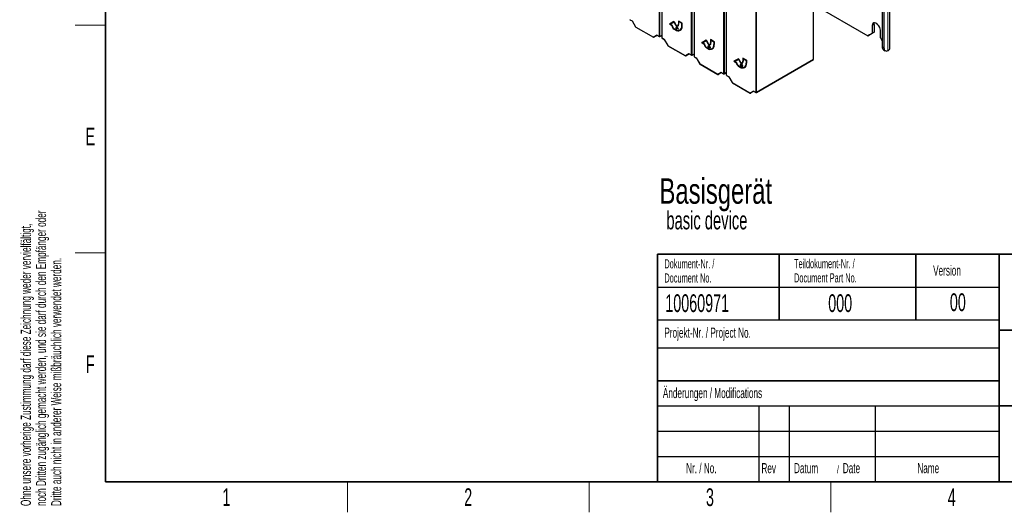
# Paper-space layout 'Blatt2' of a CAD drawing. Header units: millimetres. Extents: x 5 to 418, y 2 to 292.
# Tile 1 of 59: x 9 to 203, y 6 to 103. Entities that reach past the tile are written whole.
import ezdxf

# ---------------------------------------------------------------- set-up
doc = ezdxf.new("R2010")
doc.units = ezdxf.units.MM
doc.layers.add('SLD-0', color=7, linetype='Continuous')
doc.styles.add('SLDTEXTSTYLE0', font='TXT', dxfattribs={"width": 0.7})
doc.styles.add('SLDTEXTSTYLE1', font='TXT', dxfattribs={"width": 0.605})

# ---------------------------------------------------------------- blocks, each defined once
blk = doc.blocks.new('SW_NOTE_0_19')
at = {"layer": 'SLD-0', "color": 0, "attachment_point": 1}
for s, insert, char_height, style in [('Basisgerät', (0, 6.48), 5.027, 'SLDTEXTSTYLE0'), ('basic device', (1.35, -0.02), 3.5956, 'SLDTEXTSTYLE1')]:
    blk.add_mtext(s, dxfattribs=dict(at, insert=insert, char_height=char_height, style=style))
blk = doc.blocks.new('SW_NOTE_0_21')
at = {"layer": 'SLD-0', "color": 0, "char_height": 2, "attachment_point": 1, "rotation": 90, "style": 'SLDTEXTSTYLE1'}
for s, insert in [('noch Dritten zugänglich gemacht werden, und sie darf durch den Empfänger oder', (0.42, 0)), ('Ohne unsere vorherige Zustimmung darf diese Zeichnung weder vervielfältigt,', (-2.58, 0)), ('Dritte auch nicht in anderer Weise mißbräuchlich verwendet werden.', (3.42, 0))]:
    blk.add_mtext(s, dxfattribs=dict(at, insert=insert))
blk = doc.blocks.new('SW_NOTE_0_22')
at = {"layer": 'SLD-0', "color": 0, "attachment_point": 1, "style": 'SLDTEXTSTYLE1'}
for s, insert, char_height in [('Datum', (0, 2.58), 2), ('/', (8.48, 2.08), 1.5), ('Date', (9.64, 2.58), 2)]:
    blk.add_mtext(s, dxfattribs=dict(at, insert=insert, char_height=char_height))
blk = doc.blocks.new('SW_NOTE_0_24')
at = {"layer": 'SLD-0', "color": 0, "char_height": 1.8, "attachment_point": 1, "style": 'SLDTEXTSTYLE1'}
for s, insert in [('Teildokument-Nr. /', (0, 2.32)), ('Document Part No.', (0, -0.48))]:
    blk.add_mtext(s, dxfattribs=dict(at, insert=insert))
blk = doc.blocks.new('SW_NOTE_0_25')
at = {"layer": 'SLD-0', "color": 0, "char_height": 1.8, "attachment_point": 1, "style": 'SLDTEXTSTYLE1'}
for s, insert in [('Dokument-Nr. /', (0, 2.32)), ('Document No.', (0, -0.48))]:
    blk.add_mtext(s, dxfattribs=dict(at, insert=insert))

psp = doc.layouts.new('Blatt2')

# ---------------------------------------------------------------- linework, layer by layer
at = {"color": 7, "linetype": 'Continuous', "lineweight": 25}
for p, q in [((180.88, 97.7), (180.88, 220.18)), ((179.36, 113.08), (179.36, 97.95)), ((179.71, 112.88), (179.71, 97.75)), ((148.58, 109.64), (148.58, 92.39)), ((165.8, 95.5), (165.8, 109.05)), ((135.85, 107.84), (135.85, 99.74)), ((142.22, 108.08), (142.22, 96.07)), ((165.8, 106.29), (176.53, 100.1)), ((129.55, 103.3), (129.98, 103.06)), ((129.98, 103.06), (130.65, 101.89)), ((130.7, 101.85), (134.17, 99.84)), ((138.24, 102.94), (137.36, 102.43)), ((137.39, 102.45), (137.36, 102.43)), ((137.36, 102.43), (137.84, 102.15)), ((138.24, 102.94), (137.39, 102.45)), ((137.39, 102.45), (137.88, 102.17)), ((137.49, 102.42), (138.24, 102.85)), ((137.89, 102.19), (137.49, 102.42)), ((137.88, 102.17), (137.84, 102.15)), ((139.13, 101.41), (138.24, 102.94)), ((138.28, 102.88), (138.24, 102.85)), ((138.24, 102.85), (139, 101.55)), ((138.28, 102.88), (139.03, 101.57)), ((138.56, 101.35), (138.28, 101.51)), ((138.28, 101.45), (138.56, 101.29)), ((138.31, 101.47), (138.6, 101.31)), ((139, 101.55), (138.6, 101.78)), ((138.68, 101.71), (138.65, 101.69)), ((138.65, 101.69), (139.13, 101.41)), ((138.68, 101.71), (139.09, 101.47)), ((138.77, 101.37), (138.73, 101.35)), ((138.73, 101.35), (138.78, 101.35)), ((139, 102.09), (138.96, 102.06)), ((138.96, 102.06), (139, 102)), ((139, 102.09), (139.03, 102.02)), ((139.03, 101.57), (139, 101.55)), ((139.83, 102.64), (139.13, 103.04)), ((139.13, 103.04), (139.13, 102.43)), ((139.16, 103.02), (139.16, 102.45)), ((139.22, 102.97), (139.18, 102.95)), ((139.18, 102.4), (139.18, 102.95)), ((139.18, 102.95), (139.78, 102.6)), ((139.22, 102.97), (139.82, 102.63)), ((139.42, 101.26), (139.46, 101.28)), ((139.82, 102.63), (139.78, 102.6)), ((139.78, 102.6), (139.78, 102.05)), ((139.82, 102.63), (139.82, 102.07)), ((139.83, 102.02), (139.83, 102.64)), ((177.42, 102.14), (177.42, 100.61)), ((177.77, 102.34), (177.77, 100.81)), ((179.01, 99.69), (179.01, 101.22)), ((134.93, 100.2), (134.3, 99.84)), ((134.89, 100.22), (135.32, 99.98)), ((135.44, 99.98), (135.85, 100.21)), ((135.92, 99.63), (136.34, 99.39)), ((136.34, 99.39), (137.01, 98.22)), ((144.61, 99.27), (143.72, 98.76)), ((144.61, 99.27), (143.76, 98.78)), ((143.85, 98.74), (144.61, 99.18)), ((145.49, 97.74), (144.61, 99.27)), ((144.64, 99.2), (144.61, 99.18)), ((144.61, 99.18), (145.36, 97.87)), ((144.64, 99.2), (145.4, 97.89)), ((146.2, 98.96), (145.49, 99.37)), ((145.49, 99.37), (145.49, 98.76)), ((145.53, 99.35), (145.53, 98.78)), ((145.58, 99.3), (145.54, 99.28)), ((145.54, 98.73), (145.54, 99.28)), ((145.54, 99.28), (146.15, 98.93)), ((145.58, 99.3), (146.18, 98.95)), ((176.53, 100.1), (177.42, 100.61)), ((176.89, 100.3), (176.53, 100.1)), ((177.77, 100.81), (176.89, 100.3)), ((177.42, 100.61), (177.77, 100.81)), ((179.01, 99.69), (179.36, 99.08)), ((137.06, 98.17), (140.54, 96.17)), ((143.76, 98.78), (143.72, 98.76)), ((143.72, 98.76), (144.2, 98.48)), ((143.76, 98.78), (144.24, 98.5)), ((144.25, 98.51), (143.85, 98.74)), ((144.24, 98.5), (144.2, 98.48)), ((144.93, 97.68), (144.64, 97.84)), ((144.64, 97.78), (144.93, 97.61)), ((144.68, 97.8), (144.96, 97.63)), ((145.36, 97.87), (144.96, 98.1)), ((145.05, 98.03), (145.01, 98.01)), ((145.01, 98.01), (145.49, 97.74)), ((145.05, 98.03), (145.46, 97.8)), ((145.13, 97.7), (145.09, 97.68)), ((145.09, 97.68), (145.14, 97.68)), ((145.36, 98.41), (145.33, 98.39)), ((145.33, 98.39), (145.36, 98.33)), ((145.36, 98.41), (145.4, 98.35)), ((145.4, 97.89), (145.36, 97.87)), ((145.79, 97.59), (145.82, 97.61)), ((146.18, 98.95), (146.15, 98.93)), ((146.15, 98.93), (146.15, 98.38)), ((146.18, 98.95), (146.18, 98.4)), ((146.2, 98.35), (146.2, 98.96)), ((179.62, 97.38), (179.97, 97.18)), ((180.51, 97.19), (180.59, 97.24)), ((141.29, 96.53), (140.67, 96.17)), ((141.25, 96.55), (141.68, 96.3)), ((141.81, 96.3), (142.22, 96.54)), ((142.28, 95.96), (142.71, 95.71)), ((142.7, 95.71), (143.38, 94.55)), ((150.97, 95.59), (150.09, 95.08)), ((150.97, 95.59), (150.12, 95.1)), ((150.22, 95.07), (150.97, 95.51)), ((151.85, 94.06), (150.97, 95.59)), ((151.01, 95.53), (150.97, 95.51)), ((150.97, 95.51), (151.73, 94.2)), ((151.01, 95.53), (151.76, 94.22)), ((152.56, 95.29), (151.85, 95.7)), ((151.85, 95.7), (151.85, 95.08)), ((151.89, 95.68), (151.89, 95.1)), ((151.94, 95.62), (151.91, 95.6)), ((151.91, 95.05), (151.91, 95.6)), ((151.91, 95.6), (152.51, 95.26)), ((151.94, 95.62), (152.54, 95.28)), ((154.54, 88.95), (165.78, 95.44)), ((143.42, 94.5), (146.9, 92.49)), ((150.12, 95.1), (150.09, 95.08)), ((150.09, 95.08), (150.57, 94.81)), ((150.12, 95.1), (150.6, 94.83)), ((150.62, 94.84), (150.22, 95.07)), ((150.6, 94.83), (150.57, 94.81)), ((151.29, 94), (151.01, 94.16)), ((151.01, 94.1), (151.29, 93.94)), ((151.04, 94.12), (151.32, 93.96)), ((151.73, 94.2), (151.32, 94.43)), ((151.41, 94.36), (151.38, 94.34)), ((151.38, 94.34), (151.85, 94.06)), ((151.41, 94.36), (151.82, 94.12)), ((151.49, 94.03), (151.46, 94.01)), ((151.46, 94.01), (151.51, 94.01)), ((151.72, 94.74), (151.69, 94.72)), ((151.69, 94.72), (151.73, 94.65)), ((151.72, 94.74), (151.76, 94.68)), ((151.76, 94.22), (151.73, 94.2)), ((152.15, 93.92), (152.19, 93.94)), ((152.54, 95.28), (152.51, 95.26)), ((152.51, 95.26), (152.51, 94.71)), ((152.54, 95.28), (152.54, 94.73)), ((152.56, 94.68), (152.56, 95.29)), ((147.65, 92.85), (147.03, 92.49)), ((147.62, 92.88), (148.05, 92.63)), ((148.17, 92.63), (148.58, 92.87)), ((148.64, 92.28), (149.07, 92.04)), ((149.07, 92.04), (149.74, 90.87)), ((149.79, 90.83), (153.27, 88.82)), ((154.02, 89.18), (153.39, 88.82)), ((153.98, 89.2), (154.41, 88.95))]:
    psp.add_line(p, q, dxfattribs=at)
at = {"color": 7, "linetype": 'Continuous', "lineweight": 18}
for p, q in [((180.51, 219.66), (180.51, 97.19)), ((148.02, 92.69), (148.02, 109.32)), ((148.2, 109.42), (148.2, 92.68)), ((148.62, 109.66), (148.62, 92.34)), ((135.29, 100.03), (135.29, 107.56)), ((135.47, 107.65), (135.47, 100.03)), ((135.89, 107.86), (135.89, 99.69)), ((141.66, 96.36), (141.66, 107.87)), ((141.83, 107.89), (141.83, 96.36)), ((142.25, 108.11), (142.25, 96.01)), ((154.38, 89.01), (154.38, 108.27)), ((154.56, 108.27), (154.56, 89.01)), ((129.53, 103.36), (129.98, 103.1)), ((129.98, 103.1), (130.67, 101.91)), ((130.67, 101.91), (130.65, 101.89)), ((130.67, 101.91), (134.15, 99.9)), ((138.31, 101.47), (138.28, 101.45)), ((138.6, 101.31), (138.56, 101.29)), ((139.16, 102.45), (139.13, 102.43)), ((139.82, 102.07), (139.78, 102.05)), ((177.77, 102.34), (177.42, 102.14)), ((134.15, 99.9), (134.84, 100.3)), ((134.84, 100.3), (135.29, 100.03)), ((135.47, 100.03), (135.85, 100.26)), ((135.89, 99.69), (136.34, 99.43)), ((136.34, 99.43), (137.03, 98.23)), ((137.03, 98.23), (137.01, 98.22)), ((137.03, 98.23), (140.51, 96.22)), ((144.68, 97.8), (144.64, 97.78)), ((144.96, 97.63), (144.93, 97.61)), ((145.53, 98.78), (145.49, 98.76)), ((146.18, 98.4), (146.15, 98.38)), ((179.36, 97.95), (179.71, 97.75)), ((140.51, 96.22), (141.2, 96.62)), ((141.2, 96.62), (141.66, 96.36)), ((141.83, 96.36), (142.22, 96.58)), ((142.25, 96.01), (142.71, 95.75)), ((142.71, 95.75), (143.4, 94.56)), ((154.56, 89.01), (165.8, 95.5)), ((143.4, 94.56), (143.38, 94.55)), ((143.4, 94.56), (146.88, 92.55)), ((151.04, 94.12), (151.01, 94.1)), ((151.32, 93.96), (151.29, 93.94)), ((151.89, 95.1), (151.85, 95.08)), ((152.54, 94.73), (152.51, 94.71)), ((146.88, 92.55), (147.57, 92.95)), ((147.57, 92.95), (148.02, 92.69)), ((148.2, 92.68), (148.58, 92.91)), ((148.62, 92.34), (149.07, 92.08)), ((149.07, 92.08), (149.76, 90.88)), ((149.76, 90.88), (153.24, 88.88)), ((153.24, 88.88), (153.93, 89.27)), ((153.93, 89.27), (154.38, 89.01))]:
    psp.add_line(p, q, dxfattribs=at)
at = {"color": 7, "linetype": 'Continuous', "lineweight": 25, "flags": 128}
for points in [[(179.01, 101.22), (178.98, 101.5), (178.88, 101.79), (178.73, 102.07), (178.54, 102.32), (178.33, 102.52), (178.1, 102.65), (177.88, 102.71), (177.69, 102.67), (177.54, 102.56), (177.45, 102.38), (177.42, 102.14)], [(177.77, 102.34), (177.8, 102.58), (177.86, 102.71)], [(179.71, 97.75), (179.73, 97.57), (179.77, 97.42), (179.85, 97.29), (179.94, 97.2), (180.06, 97.14), (180.2, 97.12), (180.35, 97.14), (180.51, 97.19)]]:
    psp.add_lwpolyline(points, dxfattribs=at)
at = {"color": 7, "linetype": 'Continuous', "lineweight": 18, "flags": 128}
psp.add_lwpolyline([(148.17, 92.63), (148.17, 92.63), (148.18, 92.64), (148.19, 92.65), (148.19, 92.67), (148.2, 92.68)], dxfattribs=at)
at = {"color": 7, "linetype": 'Continuous', "lineweight": 25}
for centre, radius, start, end in [((130.76, 101.96), 0.125, 210, 240.0027), ((138.81, 102.27), 0.974, 186.8343, 237.1482), ((138.84, 102.29), 0.974, 186.8343, 237.1482), ((138.73, 102.22), 0.845, 182.6043, 237.3956), ((139.04, 101.93), 0.753, 230.7965, 9.2136), ((139.06, 101.9), 0.786, 230.7977, 9.213), ((139.43, 101.81), 0.835, 182.1237, 213.0079), ((139.12, 102.04), 0.905, 234.3842, 294.3062), ((139.42, 101.82), 0.788, 184.9147, 203.6345), ((139.43, 101.8), 0.787, 188.1341, 214.2788), ((138.73, 102.39), 0.402, 305.6968, 5.6208), ((138.76, 102.41), 0.402, 305.6968, 5.6208), ((138.74, 102.36), 0.44, 305.6973, 5.6205), ((138.98, 101.98), 0.846, 304.8281, 6.484), ((134.24, 99.95), 0.125, 240.0027, 300.0054), ((135.38, 100.08), 0.125, 240.0027, 299.9975), ((135.98, 99.74), 0.125, 180, 240.0027), ((137.12, 98.28), 0.125, 210, 240.0027), ((145.17, 98.6), 0.974, 186.8343, 237.1482), ((145.21, 98.62), 0.974, 186.8343, 237.1482), ((145.1, 98.55), 0.845, 182.6043, 237.3956), ((145.4, 98.26), 0.753, 230.7966, 9.2134), ((145.42, 98.22), 0.786, 230.7976, 9.2131), ((145.79, 98.13), 0.835, 182.1237, 213.0079), ((145.49, 98.37), 0.905, 234.3842, 294.3062), ((145.78, 98.15), 0.788, 184.9142, 203.6339), ((145.79, 98.12), 0.787, 188.1337, 214.2788), ((145.09, 98.72), 0.402, 305.6965, 5.621), ((145.13, 98.74), 0.402, 305.6965, 5.621), ((145.11, 98.68), 0.44, 305.6973, 5.6205), ((145.35, 98.3), 0.839, 304.5585, 6.7534), ((179.98, 97.89), 0.623, 174.0633, 234.6247), ((180.3, 97.74), 0.575, 300.4689, 356.1103), ((140.6, 96.27), 0.125, 240.0027, 300.0054), ((141.74, 96.41), 0.125, 240.0027, 299.9975), ((142.34, 96.07), 0.125, 180, 240.0027), ((143.49, 94.61), 0.125, 210, 240.0027), ((151.53, 94.92), 0.974, 186.8341, 237.1484), ((151.57, 94.94), 0.974, 186.8341, 237.1484), ((151.46, 94.88), 0.845, 182.6042, 237.3958), ((151.77, 94.59), 0.753, 230.7967, 9.2134), ((151.79, 94.55), 0.786, 230.7979, 9.2129), ((152.16, 94.46), 0.835, 182.1234, 213.0079), ((151.85, 94.7), 0.905, 234.3844, 294.306), ((152.15, 94.48), 0.788, 184.9156, 203.6321), ((152.16, 94.45), 0.787, 188.1343, 214.2788), ((151.45, 95.04), 0.402, 305.6968, 5.6212), ((151.49, 95.06), 0.402, 305.6968, 5.6212), ((151.47, 95.01), 0.44, 305.6976, 5.6202), ((151.7, 94.63), 0.853, 305.1119, 6.2002), ((146.97, 92.6), 0.125, 240.0027, 300.0054), ((148.11, 92.74), 0.125, 240.0027, 299.9975), ((148.71, 92.39), 0.125, 180, 240.0027), ((149.85, 90.93), 0.125, 210, 240.0027), ((153.33, 88.93), 0.125, 240.0027, 300.0054), ((154.47, 89.06), 0.125, 240.0027, 299.9975)]:
    psp.add_arc(centre, radius, start, end, dxfattribs=at)
at = {"color": 7, "linetype": 'Continuous', "lineweight": 18}
for centre, radius, start, end in [((130.73, 101.9), 0.0628, 174.3139, 234.3734), ((134.25, 99.95), 0.115, 204.6728, 294.7658), ((134.21, 99.89), 0.0628, 174.3139, 234.3734), ((135.38, 100.2), 0.193, 242.6559, 296.7666), ((135.36, 100.03), 0.0628, 174.3288, 234.3494), ((135.14, 100.14), 0.343, 331.5059, 341.7826), ((135.92, 99.74), 0.0617, 185.091, 246.2316), ((135.95, 99.68), 0.0628, 174.3288, 234.3494), ((137.1, 98.23), 0.0628, 174.3139, 234.3734), ((140.62, 96.27), 0.115, 204.6729, 294.7658), ((140.58, 96.22), 0.0628, 174.3139, 234.3734), ((141.74, 96.53), 0.193, 242.6561, 296.7661), ((141.72, 96.35), 0.0628, 174.3288, 234.3494), ((141.51, 96.47), 0.343, 331.5069, 341.7803), ((142.28, 96.07), 0.0617, 185.0903, 246.2318), ((142.32, 96.01), 0.0628, 174.3288, 234.3494), ((143.46, 94.55), 0.0628, 174.3139, 234.3734), ((146.98, 92.6), 0.115, 204.6729, 294.7658), ((146.94, 92.54), 0.0628, 174.3139, 234.3734), ((148.11, 92.86), 0.193, 242.6561, 296.7661), ((148.08, 92.68), 0.0628, 174.3288, 234.3494), ((148.64, 92.4), 0.0617, 185.0902, 246.2307), ((148.68, 92.33), 0.0628, 174.3288, 234.3494), ((160.27, 72.68), 21.02, 119.9873, 120.0498), ((149.82, 90.88), 0.0628, 174.3139, 234.3734), ((153.34, 88.92), 0.115, 204.6732, 294.7654), ((153.3, 88.87), 0.0628, 174.3139, 234.3734), ((154.47, 89.18), 0.193, 242.6566, 296.7661), ((154.45, 89.01), 0.0628, 174.3288, 234.3494), ((154.23, 89.12), 0.343, 331.5069, 341.7803)]:
    psp.add_arc(centre, radius, start, end, dxfattribs=at)
at = {"color": 7, "linetype": 'Continuous', "lineweight": 25}
for centre, major_axis, ratio, start_param, end_param in [((130.07, 103.15), (0.0912, 0.0912), 0.317888, 2.441094, 3.056612), ((134.93, 100.35), (0, 0.133), 0.717434, 1.963397, 2.748877), ((136.43, 99.48), (0.0912, 0.0912), 0.317888, 2.441094, 3.056612), ((141.29, 96.67), (0, 0.133), 0.717434, 1.963397, 2.748877), ((142.8, 95.8), (0.0912, 0.0912), 0.317888, 2.441094, 3.056612), ((165.71, 95.55), (-0.062, 0.108), 0.577557, 3.141594, 3.927224), ((147.65, 93), (0, 0.133), 0.717434, 1.963397, 2.748877), ((149.16, 92.13), (0.0912, 0.0912), 0.317888, 2.441094, 3.056612), ((154.02, 89.32), (0, 0.133), 0.717434, 1.963397, 2.748877)]:
    psp.add_ellipse(centre, major_axis=major_axis, ratio=ratio, start_param=start_param, end_param=end_param, dxfattribs=at)
at = {"layer": 'SLD-0', "lineweight": 35}
for p, q in [((26, 282.5), (26, 12)), ((135, 57), (408, 57)), ((135, 57), (135, 12)), ((159, 57), (159, 44)), ((186, 57), (186, 44)), ((202.5, 57), (202.5, 12)), ((202.5, 42), (259, 42)), ((135, 32), (202.5, 32)), ((202.5, 27), (259, 27)), ((26, 12), (408, 12)), ((135, 12), (408, 12))]:
    psp.add_line(p, q, dxfattribs=at)
at = {"layer": 'SLD-0', "lineweight": 18}
for p, q in [((20, 102.25), (26, 102.25)), ((20, 57.25), (26, 57.25)), ((73.75, 6), (73.75, 12)), ((121.5, 6), (121.5, 12)), ((169.25, 6), (169.25, 12))]:
    psp.add_line(p, q, dxfattribs=at)
at = {"layer": 'SLD-0'}
for p, q in [((135, 50.5), (202.5, 50.5)), ((135, 38.5), (202.5, 38.5)), ((135, 27), (202.5, 27)), ((155, 27), (155, 12)), ((161, 27), (161, 12)), ((178, 27), (178, 12)), ((135, 22), (202.5, 22)), ((135, 17), (202.5, 17))]:
    psp.add_line(p, q, dxfattribs=at)
at = {"layer": 'SLD-0', "lineweight": 25}
psp.add_line((135, 44), (202.5, 44), dxfattribs=at)

# ---------------------------------------------------------------- block references
at = {"layer": 'SLD-0'}
for name, p in [('SW_NOTE_0_21', (11.81, 7.24)), ('SW_NOTE_0_25', (136.35, 53.67)), ('SW_NOTE_0_24', (161.96, 53.69)), ('SW_NOTE_0_22', (161.95, 13.15))]:
    psp.add_blockref(name, p, dxfattribs=at)
at = {"layer": 'SLD-0', "color": 7}
psp.add_blockref('SW_NOTE_0_19', (135.39, 65.5), dxfattribs=at)

# ---------------------------------------------------------------- texts
at = {"layer": 'SLD-0', "style": 'SLDTEXTSTYLE1'}
for s, insert, char_height, attachment_point in [('E', (22.98, 82), 3.5, 2), ('Version', (189.43, 54.76), 2, 1), ('10060971', (136.53, 49.06), 3.5, 1), ('000', (168.71, 49.06), 3.5, 1), ('00', (194.31, 49.25), 3.5, 2), ('Projekt-Nr. / Project No.', (136.35, 42.48), 2, 1), ('F', (22.95, 37), 3.5, 2), ('Änderungen / Modifications', (136.05, 30.56), 2, 1), ('Nr. / No.', (140.64, 15.72), 2, 1), ('Rev', (155.52, 15.72), 2, 1), ('Name', (186.31, 15.73), 2, 1), ('1', (49.85, 10.74), 3.5, 2), ('2', (97.6, 10.74), 3.5, 2), ('3', (145.35, 10.74), 3.5, 2), ('4', (193.1, 10.74), 3.5, 2)]:
    psp.add_mtext(s, dxfattribs=dict(at, insert=insert, char_height=char_height, attachment_point=attachment_point))

doc.saveas('drawing.dxf')
